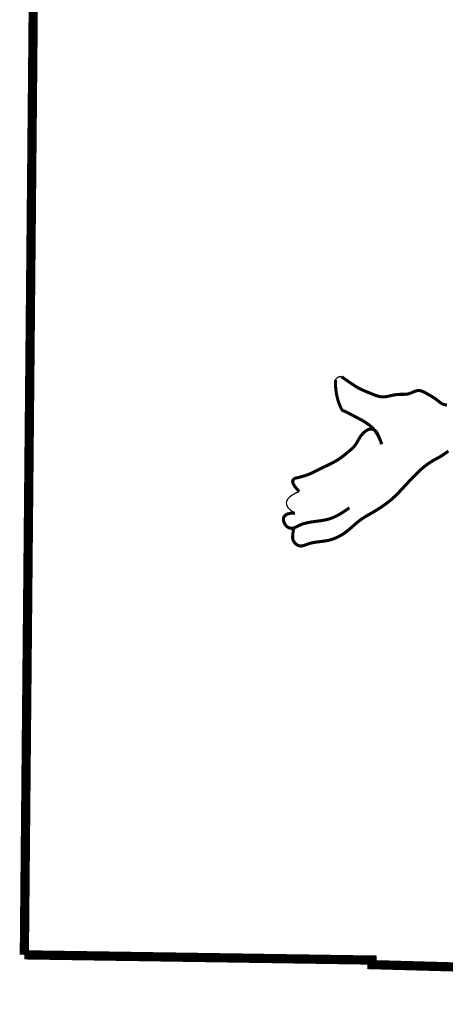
# Model space of a CAD drawing. Header units: feet. Extents: x 7.2 to 15.8, y 14.4 to 25.4.
# Tile 3 of 149: x 13.77 to 14.088, y 15.77 to 16.507. Entities that reach past the tile are written whole.
import ezdxf

# ---------------------------------------------------------------- set-up
doc = ezdxf.new("R2010")
doc.units = ezdxf.units.FT
doc.header["$MEASUREMENT"] = 0
doc.layers.add('BELMONT-BORDER', color=5, linetype='CONTINUOUS')
doc.layers.add('FACE', color=160, linetype='CONTINUOUS')

msp = doc.modelspace()

# ---------------------------------------------------------------- linework, layer by layer
at = {"layer": 'BELMONT-BORDER', "color": 5, "const_width": 0.00691}
for points in [[(13.77353, 15.80666), (13.78233, 16.74208), (14.04967, 16.74464), (14.04979, 16.73462), (14.86504, 16.7117), (14.86511, 16.72591), (15.0155, 16.72294)], [(13.77353, 15.80666), (14.0337, 15.80275), (14.03359, 15.79932), (14.29258, 15.7921), (14.2924, 15.78698), (14.75403, 15.77306)]]:
    msp.add_lwpolyline(points, dxfattribs=at)
at = {"layer": 'FACE', "color": 5}
for points, const_width in [([(14.00626, 16.23723), (14.00652, 16.23768), (14.00678, 16.23805), (14.00705, 16.23836), (14.0073, 16.23862), (14.00756, 16.23883), (14.00781, 16.239), (14.00804, 16.23915), (14.00827, 16.23928), (14.00848, 16.23939), (14.0087, 16.23949), (14.00892, 16.23958), (14.00918, 16.23964), (14.00948, 16.23969), (14.00984, 16.23972), (14.01027, 16.23972), (14.01079, 16.23969)], 0.000969), ([(14.01079, 16.23969), (14.01296, 16.23818), (14.01542, 16.23647), (14.01746, 16.23507), (14.01917, 16.23391), (14.02062, 16.23296), (14.02189, 16.23217), (14.02304, 16.23149), (14.02414, 16.23089), (14.02522, 16.23034), (14.02627, 16.22984), (14.0273, 16.22938), (14.02831, 16.22895), (14.02933, 16.22853), (14.03034, 16.22811), (14.03137, 16.2277), (14.03241, 16.22727), (14.03345, 16.22683), (14.0345, 16.22641), (14.03553, 16.226), (14.03655, 16.22563), (14.03755, 16.22529), (14.03852, 16.22501), (14.03945, 16.22479), (14.04034, 16.22465), (14.04119, 16.22457), (14.04202, 16.22455), (14.04283, 16.22459), (14.04363, 16.22467), (14.04443, 16.22479), (14.04525, 16.22494), (14.04608, 16.22512), (14.04695, 16.22531), (14.04784, 16.2255), (14.04875, 16.2257), (14.04968, 16.22589), (14.05063, 16.22606), (14.05158, 16.22621), (14.05255, 16.22633), (14.05352, 16.22642), (14.05449, 16.22646), (14.05546, 16.22647), (14.05642, 16.22647), (14.05738, 16.22648), (14.05833, 16.22651), (14.05927, 16.22658), (14.0602, 16.2267), (14.06112, 16.22691), (14.06202, 16.22719), (14.06291, 16.22753), (14.06379, 16.22791), (14.06466, 16.2283), (14.06553, 16.22865), (14.0664, 16.22896), (14.06727, 16.22918), (14.06815, 16.22929), (14.06903, 16.22927), (14.06992, 16.22913), (14.0708, 16.22888), (14.07169, 16.22855), (14.07258, 16.22815), (14.07345, 16.2277), (14.07432, 16.22723), (14.07518, 16.22674), (14.07602, 16.22626), (14.07684, 16.22579), (14.07765, 16.22532), (14.07842, 16.22485), (14.07918, 16.22439), (14.0799, 16.22393), (14.08059, 16.22346), (14.08125, 16.22299), (14.08187, 16.22252), (14.08245, 16.22206), (14.08302, 16.2216), (14.08356, 16.22115), (14.0841, 16.22073), (14.08462, 16.22033), (14.08516, 16.21997), (14.0857, 16.21964), (14.08625, 16.21936), (14.08681, 16.21912), (14.08739, 16.21892), (14.08798, 16.21876), (14.08857, 16.21862), (14.08917, 16.21851), (14.08978, 16.21842)], 0.0023), ([(14.04093, 16.18906), (14.03981, 16.19209), (14.03866, 16.19468), (14.03748, 16.19687), (14.03627, 16.19871), (14.03504, 16.20026), (14.03379, 16.20157), (14.03255, 16.2027), (14.0313, 16.20369), (14.03006, 16.20459), (14.02883, 16.20542), (14.0276, 16.20618), (14.02638, 16.2069), (14.02516, 16.20758), (14.02394, 16.20824), (14.02273, 16.20888), (14.02151, 16.20951), (14.0203, 16.21015), (14.0191, 16.21079), (14.01795, 16.21141), (14.01684, 16.21199), (14.01581, 16.21253), (14.01487, 16.21301), (14.01405, 16.21341), (14.01335, 16.21373), (14.01279, 16.21396), (14.01235, 16.21412), (14.01201, 16.21425), (14.01173, 16.21438), (14.01149, 16.21455), (14.01127, 16.2148), (14.01103, 16.21515), (14.01075, 16.21565), (14.01041, 16.21632), (14.01001, 16.21716), (14.00958, 16.21816), (14.00912, 16.21932), (14.00866, 16.22063), (14.0082, 16.22207), (14.00777, 16.22365), (14.00737, 16.22535), (14.00702, 16.22716), (14.00673, 16.22909), (14.0065, 16.23112), (14.00634, 16.23325), (14.00626, 16.23547), (14.00626, 16.23723)], 0.0023), ([(14.04093, 16.18906), (14.0399, 16.19201), (14.03899, 16.19435), (14.03818, 16.19616), (14.03746, 16.19752), (14.0368, 16.1985), (14.03618, 16.19919), (14.0356, 16.19965), (14.03502, 16.19997), (14.03444, 16.20021), (14.03385, 16.20038), (14.03326, 16.20047), (14.03265, 16.20049), (14.03203, 16.20042), (14.0314, 16.20028), (14.03075, 16.20005), (14.03009, 16.19973), (14.02942, 16.19932), (14.02874, 16.19883), (14.02806, 16.19827), (14.02738, 16.19764), (14.02673, 16.19697), (14.02609, 16.19625), (14.02549, 16.19549), (14.02492, 16.19471), (14.0244, 16.19392), (14.02391, 16.19311), (14.02344, 16.1923), (14.02298, 16.1915), (14.02253, 16.1907), (14.02206, 16.18991), (14.02157, 16.18915), (14.02104, 16.18841), (14.02048, 16.18769), (14.01987, 16.18701), (14.01923, 16.18634), (14.01856, 16.1857), (14.01787, 16.18507), (14.01716, 16.18445), (14.01644, 16.18384), (14.01571, 16.18323), (14.01498, 16.18262), (14.01425, 16.18202), (14.01352, 16.18142), (14.01278, 16.18082), (14.01204, 16.18023), (14.01128, 16.17966), (14.01051, 16.17909), (14.00973, 16.17854), (14.00894, 16.178), (14.00812, 16.17747), (14.00729, 16.17696), (14.00644, 16.17645), (14.00556, 16.17596), (14.00466, 16.17546), (14.00374, 16.17498), (14.00278, 16.17449), (14.0018, 16.17401), (14.00079, 16.17352), (13.99977, 16.17303), (13.99874, 16.17255), (13.99771, 16.17206), (13.99669, 16.17158), (13.99568, 16.17109), (13.9947, 16.17061), (13.99374, 16.17012), (13.99281, 16.16964), (13.99189, 16.16916), (13.99096, 16.16868), (13.99003, 16.16822), (13.98909, 16.16776), (13.98811, 16.16732), (13.9871, 16.16688), (13.98605, 16.16647), (13.98498, 16.16607), (13.98389, 16.16569), (13.98282, 16.16535), (13.98178, 16.16503), (13.98079, 16.16474), (13.97986, 16.1645), (13.97902, 16.16429), (13.97829, 16.16413), (13.97764, 16.164), (13.97708, 16.16387), (13.97658, 16.16375), (13.97613, 16.16359), (13.97573, 16.1634), (13.97535, 16.16316), (13.97498, 16.16284), (13.97463, 16.16242), (13.97437, 16.16187), (13.97427, 16.16116), (13.97442, 16.16024), (13.9749, 16.15907), (13.97581, 16.15762), (13.97721, 16.15584), (13.9792, 16.1537)], 0.0023), ([(13.975, 16.12597), (13.97468, 16.12397), (13.97446, 16.12228), (13.97432, 16.12087), (13.97428, 16.11969), (13.97432, 16.1187), (13.97446, 16.11786), (13.97469, 16.11712), (13.97501, 16.11644), (13.97542, 16.11578), (13.9759, 16.11515), (13.97647, 16.11457), (13.97709, 16.11405), (13.97777, 16.11361), (13.97849, 16.11325), (13.97924, 16.11301), (13.98002, 16.11288), (13.98082, 16.11289), (13.98163, 16.113), (13.98247, 16.11321), (13.98333, 16.11349), (13.98423, 16.11381), (13.98516, 16.11416), (13.98613, 16.1145), (13.98713, 16.11483), (13.98818, 16.11511), (13.98927, 16.11535), (13.99038, 16.11556), (13.9915, 16.11574), (13.99262, 16.11589), (13.99373, 16.11603), (13.99481, 16.11616), (13.99586, 16.11629), (13.99687, 16.11641), (13.99785, 16.11654), (13.99881, 16.11669), (13.99976, 16.11685), (14.00072, 16.11705), (14.00171, 16.11729), (14.00272, 16.11757), (14.00378, 16.11791), (14.0049, 16.1183), (14.00608, 16.11876), (14.0073, 16.11929), (14.00855, 16.11989), (14.00984, 16.12057), (14.01115, 16.12132), (14.01247, 16.12216), (14.0138, 16.12309), (14.01514, 16.1241), (14.01646, 16.12518), (14.01778, 16.1263), (14.01908, 16.12743), (14.02035, 16.12856), (14.0216, 16.12966), (14.02281, 16.1307), (14.02399, 16.13166), (14.02512, 16.13252), (14.02623, 16.1333), (14.02733, 16.13402), (14.02845, 16.13471), (14.02961, 16.1354), (14.03083, 16.1361), (14.03212, 16.13684), (14.03352, 16.13765), (14.03503, 16.13854), (14.03664, 16.13952), (14.03831, 16.14056), (14.04003, 16.14167), (14.04176, 16.14284), (14.04347, 16.14404), (14.04516, 16.14528), (14.04677, 16.14655), (14.04831, 16.14783), (14.04976, 16.14913), (14.05117, 16.15045), (14.05253, 16.1518), (14.05387, 16.15318), (14.0552, 16.1546), (14.05655, 16.15605), (14.05792, 16.15755), (14.05934, 16.15908), (14.06078, 16.16064), (14.06226, 16.16222), (14.06374, 16.16377), (14.06522, 16.1653), (14.06669, 16.16678), (14.06814, 16.16819), (14.06956, 16.16952), (14.07093, 16.17074), (14.07225, 16.17186), (14.07353, 16.17289), (14.07477, 16.17382), (14.07596, 16.17468), (14.0771, 16.17545), (14.0782, 16.17616), (14.07925, 16.1768), (14.08026, 16.17738), (14.08124, 16.17791), (14.08219, 16.17843), (14.08314, 16.17894), (14.08409, 16.17947), (14.08506, 16.18003), (14.08605, 16.18064), (14.08709, 16.18133), (14.08819, 16.1821), (14.08939, 16.18298), (14.09076, 16.18397)], 0.0023), ([(13.9792, 16.1537), (13.9768, 16.15264), (13.97479, 16.15156), (13.97314, 16.15048), (13.97183, 16.1494), (13.97086, 16.14831), (13.97018, 16.14723), (13.96978, 16.14616), (13.96964, 16.14509), (13.96974, 16.14404), (13.97007, 16.143), (13.9706, 16.14199), (13.97133, 16.14102), (13.97225, 16.14009), (13.97333, 16.1392), (13.97458, 16.13838), (13.97597, 16.13762)], 0.000969), ([(13.97597, 16.13762), (13.97285, 16.13741), (13.97056, 16.13688), (13.96897, 16.13608), (13.96798, 16.13508), (13.96748, 16.13396), (13.96737, 16.13279), (13.96753, 16.13164), (13.96786, 16.13057), (13.96826, 16.12965), (13.96871, 16.12887), (13.96919, 16.12823), (13.9697, 16.1277), (13.97023, 16.12727), (13.97075, 16.12693), (13.97127, 16.12666), (13.97177, 16.12646), (13.97224, 16.1263), (13.97269, 16.12619), (13.97312, 16.12612), (13.97355, 16.12609), (13.97397, 16.12612), (13.97441, 16.12619), (13.97485, 16.1263), (13.97533, 16.12646), (13.97583, 16.12666), (13.97636, 16.1269), (13.97692, 16.12718), (13.97751, 16.12747), (13.97813, 16.12778), (13.97878, 16.1281), (13.97946, 16.12842), (13.98017, 16.12873), (13.98092, 16.12902), (13.98169, 16.1293), (13.9825, 16.12957), (13.98335, 16.12982), (13.98423, 16.13005), (13.98515, 16.13027), (13.98612, 16.13048), (13.98712, 16.13067), (13.98818, 16.13085), (13.98927, 16.13101), (13.99039, 16.13117), (13.99153, 16.13132), (13.99269, 16.13147), (13.99385, 16.13163), (13.99502, 16.13179), (13.99618, 16.13197), (13.99732, 16.13216), (13.99846, 16.13237), (13.9996, 16.13262), (14.00074, 16.13291), (14.0019, 16.13325), (14.00309, 16.13364), (14.0043, 16.1341), (14.00555, 16.13464), (14.00685, 16.13526), (14.00818, 16.13595), (14.00955, 16.13672), (14.01095, 16.13756), (14.01237, 16.13847), (14.0138, 16.13943), (14.01525, 16.14045), (14.0167, 16.14152)], 0.0023)]:
    msp.add_lwpolyline(points, dxfattribs=dict(at, const_width=const_width))

doc.saveas('drawing.dxf')
